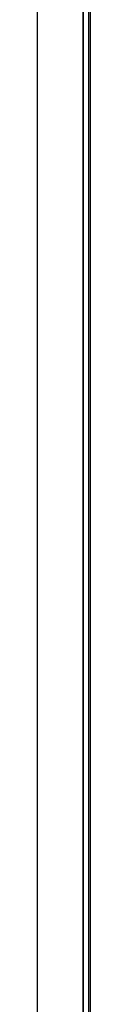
# Model space of a CAD drawing. Header units: inches. Extents: x 53216 to 117387, y -66787 to -22834.
# Tile 97 of 256: x 60658.552 to 60659.152, y -30170.551 to -30159.345. Entities that reach past the tile are written whole.
import ezdxf

# ---------------------------------------------------------------- set-up
doc = ezdxf.new("R2010")
doc.units = ezdxf.units.IN
doc.header["$MEASUREMENT"] = 0
doc.layers.add('FAKRO LOFT LADDERS', color=7, linetype='Continuous')

msp = doc.modelspace()

# ---------------------------------------------------------------- linework, layer by layer
at = {"layer": 'FAKRO LOFT LADDERS', "color": 7, "linetype": 'Continuous'}
for p, q in [((60659.136, -30202.27), (60659.136, -30084.401)), ((60659.152, -30202.285), (60659.152, -30084.385)), ((60659.071, -30202.205), (60659.071, -30084.466)), ((60659.071, -30084.466), (60659.071, -30202.205)), ((60658.552, -30201.685), (60658.552, -30084.985))]:
    msp.add_line(p, q, dxfattribs=at)

doc.saveas('drawing.dxf')
